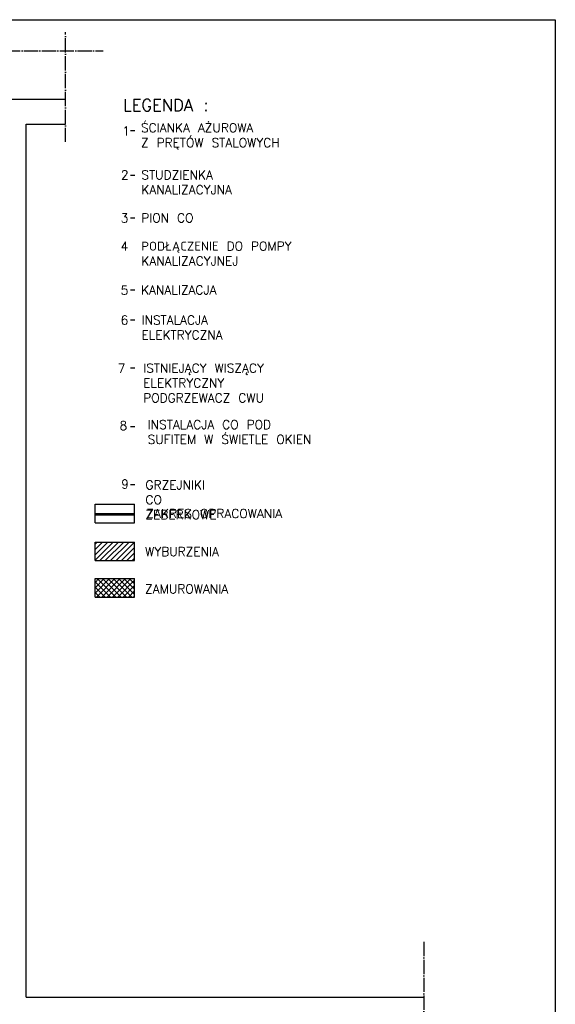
# Model space of a CAD drawing. Header units: millimetres. Extents: x -155361 to 49141, y -33787 to 6941.
# Tile 44 of 44: x -21231 to -20331, y 5285 to 6941. Entities that reach past the tile are written whole.
import ezdxf

# ---------------------------------------------------------------- set-up
doc = ezdxf.new("R2010")
doc.units = ezdxf.units.MM
doc.linetypes.add('ACAD_ISO04W100', pattern=[30, 24, -3, 0, -3])
doc.styles.get("Standard").update_dxf_attribs({"font": 'txt.shx'})

msp = doc.modelspace()

# ---------------------------------------------------------------- hatches: boundary and pattern name
msp.add_hatch(color=1).paths.add_polyline_path([(-21104.4, 6108.3), (-21038, 6108.3), (-21038, 6110.3), (-21104.4, 6110.3)])
h = msp.add_hatch()
h.set_pattern_fill('ANSI31', color=256, scale=2, style=0)
h.set_pattern_definition([(45, (-414.888, 6057.9826), (-4.490128, 4.490128), [])])
h.paths.add_polyline_path([(-21104.4, 6062.4), (-21104.4, 6031.2), (-21038, 6031.2), (-21038, 6062.4)])
h = msp.add_hatch()
h.set_pattern_fill('ANSI37', color=256, scale=2, style=0)
h.set_pattern_definition([(45, (-413.4446, 6057.9826), (-4.490128, 4.490128), []), (135, (-413.4446, 6057.9826), (-4.490128, -4.490128), [])])
h.paths.add_polyline_path([(-21104.4, 6001), (-21104.4, 5969.8), (-21038, 5969.8), (-21038, 6001)])

# ---------------------------------------------------------------- linework, layer by layer
for p, q in [((-21305.6, 6940.9), (-20330.8, 6940.9)), ((-20330.8, 6940.9), (-20330.8, 4380.1)), ((-21546.1, 6807), (-21155.5, 6807)), ((-21220.1, 5297), (-21220.1, 6765)), ((-21220.1, 6765), (-21154.5, 6765)), ((-21045.1, 6754.6), (-21037.9, 6754.6)), ((-21045.1, 6679.7), (-21037.9, 6679.7)), ((-21045.1, 6607.8), (-21037.9, 6607.8)), ((-21045.1, 6486.8), (-21037.9, 6486.8)), ((-21045.1, 6436.1), (-21037.9, 6436.1)), ((-21045.1, 6355.7), (-21037.8, 6355.7)), ((-21045, 6256.8), (-21037.8, 6256.8)), ((-21044.8, 6159.5), (-21037.6, 6159.5)), ((-21104.4, 6094.7), (-21104.4, 6125.9)), ((-21104.4, 6125.9), (-21038, 6125.9)), ((-21038, 6094.7), (-21038, 6125.9)), ((-21104.4, 6094.7), (-21038, 6094.7)), ((-21104.4, 6031.2), (-21104.4, 6062.4)), ((-21104.4, 6062.4), (-21038, 6062.4)), ((-21038, 6031.2), (-21038, 6062.4)), ((-21104.4, 6031.2), (-21038, 6031.2)), ((-21104.4, 5969.8), (-21104.4, 6001)), ((-21104.4, 6001), (-21038, 6001)), ((-21038, 5969.8), (-21038, 6001)), ((-21104.4, 5969.8), (-21038, 5969.8)), ((-21220.1, 5297), (-20551.9, 5297))]:
    msp.add_line(p, q)
at = {"linetype": 'ACAD_ISO04W100'}
for p, q in [((-21154.5, 6735.3), (-21154.5, 6920.1)), ((-22247.6, 6888.3), (-21091, 6888.3)), ((-20551.9, 5390), (-20551.9, 4623.2))]:
    msp.add_line(p, q, dxfattribs=at)
at = {"color": 1}
for p, q in [((-21104.4, 6110.3), (-21038, 6110.3)), ((-21104.4, 6108.3), (-21038, 6108.3))]:
    msp.add_line(p, q, dxfattribs=at)

# ---------------------------------------------------------------- texts
at = {"attachment_point": 1}
for s, insert, char_height in [('LEGENDA :', (-21057.4, 6807.3), 20), ('WYBURZENIA', (-21020.3, 6053.9), 15)]:
    msp.add_mtext(s, dxfattribs=dict(at, insert=insert, char_height=char_height))
at = {"char_height": 15, "attachment_point": 1}
for s, insert, width in [('1', (-21059, 6761.4), 7.778), ('ŚCIANKA AŻUROWA \\PZ PRĘTÓW STALOWYCH', (-21027.3, 6766.6), 299.299), ('2', (-21061.1, 6687.4), 3.334), ('STUDZIENKA KANALIZACYJNA', (-21026.7, 6687.4), 19.56), ('3', (-21061.4, 6614.9), 7.778), ('PION CO', (-21027, 6615.1), 147.402), ('4', (-21061.6, 6567.5), 7.778), ('PODŁĄCZENIE DO POMPY KANALIZACYJNEJ', (-21026.7, 6567.6), 386.491), ('5', (-21061.5, 6493.5), 10.001), ('KANALIZACJA', (-21027.1, 6493.9), 4.451), ('6', (-21061.5, 6443.3), 8.889), ('INSTALACJA ELEKTRYCZNA', (-21026.5, 6443.3), 11.683), ('7', (-21066.5, 6362.2), 10.75), ('ISTNIEJĄCY WISZĄCY ELEKTRYCZNY PODGRZEWACZ CWU', (-21023.7, 6362.4), 263.757), ('8', (-21063.4, 6265.8), 2.322), ('INSTALACJA CO POD SUFITEM W ŚWIETLE OKIEN', (-21016.1, 6267.5), 320.351), ('9', (-21060.6, 6167.5), 10.899), ('GRZEJNIKI CO ZEBERKOWE', (-21019.8, 6166), 0.419), ('ZAKRES OPRACOWANIA', (-21018.1, 6117.9), 279.702), ('ZAMUROWANIA', (-21020.3, 5991.1), 0.722)]:
    msp.add_mtext(s, dxfattribs=dict(at, insert=insert, width=width))

doc.saveas('drawing.dxf')
